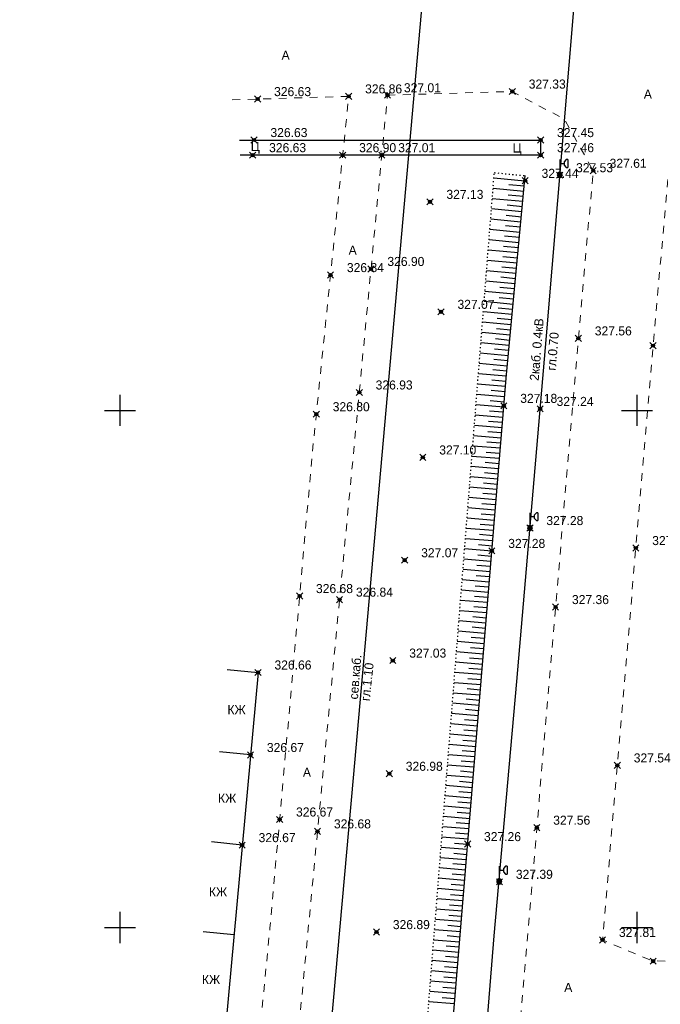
# Model space of a CAD drawing. Header units: metres. Extents: x 707528 to 709248, y 4308395 to 4311045.
# Tile 94 of 104: x 708269 to 708331, y 4310588 to 4310683. Entities that reach past the tile are written whole.
import ezdxf

# ---------------------------------------------------------------- set-up
doc = ezdxf.new("R2010")
doc.units = ezdxf.units.M
doc.header["$LTSCALE"] = 0.5
doc.header["$PDMODE"] = 35
doc.header["$PDSIZE"] = 0.3
for name, pattern in [('Auto_Street_NotBorder_Line_m1', [3, 1.5, -1.5]), ('ДОРОГИ_СТРОЯЩ', [9, 8, -1]), ('Контура низ откосов  Штриховая 0.1-0.5 - - - - - - -', [0.6, 0.1, -0.5])]:
    doc.linetypes.add(name, pattern=pattern)
for name, color, linetype in [('(001) Сетка', 92, 'Continuous'), ('(004) Точки рельефа', 7, 'Continuous'), ('(007) Здания', 7, 'Continuous'), ('(016) Кабель', 1, 'Continuous'), ('(019) Связь', 3, 'ИК_КАБ_СВЯЗИ'), ('(022) Возд. Линии', 7, 'Continuous'), ('(025) Дорога', 7, 'Continuous'), ('(035) Откосы', 7, 'Continuous')]:
    doc.layers.add(name, color=color, linetype=linetype)
doc.layers.add('AUTO#_ROADS_EXIST_L', color=7, linetype='Continuous', lineweight=15, true_color=0x000000)
doc.styles.add('BM-431', font='txt')
doc.styles.add('D-431', font='txt')
doc.styles.add('P-131', font='txt')
doc.styles.add('S', font='txtwr', dxfattribs={"oblique": 15})
doc.styles.get("Standard").update_dxf_attribs({"font": 'txt.shx'})
doc.linetypes.add('ИК_КАБ_СВЯЗИ', pattern='A,4,["o",Standard,S=0.5,R=0,X=0,Y=-0.125],4,-2', length=10)
doc.linetypes.add('ИК_Э_КАБ_НН', pattern='A,8,-2,["<",Standard,S=1,R=0,X=0,Y=-0.5],8,[">",Standard,S=1,R=0,X=-0.5,Y=-0.5],-2', length=20)

# ---------------------------------------------------------------- blocks, each defined once
blk = doc.blocks.new('U1111')
for p, q in [((0.1, 0.45), (0.1, 2.95)), ((0.1, 2.2), (0.85, 2.2)), ((1.28934, 2.95), (0.85, 2.51066)), ((0.85, 2.51066), (0.85, 1.88934)), ((1.6, 2.95), (1.28934, 2.95)), ((1.6, 2.95), (1.6, 1.45)), ((0, 0.05), (0.1, 0.05)), ((0, -0.05), (0, 0.05)), ((0.1, 0.05), (0.1, -0.05)), ((0.85, 1.88934), (1.28934, 1.45)), ((1.28934, 1.45), (1.6, 1.45)), ((0.1, -0.05), (0, -0.05))]:
    blk.add_line(p, q)
blk.add_lwpolyline([(0.55, 0), (0.3, 0.433013), (-0.2, 0.433013), (-0.45, 0), (-0.2, -0.433013), (0.3, -0.433013)], close=True)
at = {"color": 4, "style": 'S', "oblique": 15}
blk.add_attdef('Z', (1.142936, -1.391276), '', height=2, dxfattribs=at)
blk = doc.blocks.new('Setka')
at = {"layer": '(001) Сетка'}
for p, q in [((0, 1.5), (0, -1.5)), ((-1.5, 0), (1.5, 0))]:
    blk.add_line(p, q, dxfattribs=at)

msp = doc.modelspace()

# ---------------------------------------------------------------- linework, layer by layer
at = {"layer": '(007) Здания', "elevation": -0.295, "flags": 128}
for points in [[(708288.843, 4310620.165), (708291.83, 4310619.89), (708279.355, 4310484.246), (708276.368, 4310484.52)], [(708291.096, 4310611.911), (708288.113, 4310612.226)], [(708290.295, 4310603.198), (708287.312, 4310603.513)], [(708289.496, 4310594.51), (708286.513, 4310594.825)]]:
    msp.add_lwpolyline(points, dxfattribs=at)
at = {"layer": '(016) Кабель', "linetype": 'ИК_Э_КАБ_НН', "elevation": 325.652, "flags": 128}
msp.add_lwpolyline([(708148.162, 4308651.703), (708151.497, 4308692.413), (708155.946, 4308744.121), (708160.092, 4308792.083), (708165.82, 4308866.029), (708169.045, 4308905.959), (708172.399, 4308947.612), (708175.762, 4308988.142), (708178.982, 4309025.586), (708182.201, 4309063.201), (708185.813, 4309103.866), (708189.128, 4309144.32), (708192.281, 4309183.205), (708195.859, 4309224.798), (708198.741, 4309260.796), (708202.87, 4309309.735), (708206.45, 4309354.347), (708209.623, 4309392.715), (708213.998, 4309431.241), (708217.888, 4309470.551), (708222.285, 4309519.973), (708227.646, 4309584.985), (708230.7, 4309620.035), (708233.599, 4309650.662), (708236.608, 4309686.642), (708239.917, 4309725.258), (708242.964, 4309758.871), (708245.88, 4309791.491), (708249.037, 4309830.224), (708251.639, 4309862.09), (708254.553, 4309895.438), (708258.525, 4309939.873), (708262.105, 4309983.745), (708265.007, 4310017.023), (708267.691, 4310050.026), (708270.438, 4310083.372), (708274.286, 4310124.617), (708277.622, 4310164.745), (708280.245, 4310192.848), (708282.134, 4310214.069), (708285.192, 4310249.54), (708287.519, 4310279.257), (708289.716, 4310303.87), (708292.577, 4310337.274), (708295.609, 4310373.419), (708298.169, 4310403.778), (708301.105, 4310436.102), (708303.908, 4310468.222), (708306.247, 4310494.557), (708309.271, 4310529.231), (708312.329, 4310564.702), (708314.656, 4310594.419), (708316.853, 4310619.032), (708319.714, 4310652.436), (708322.746, 4310688.581), (708325.306, 4310718.94), (708328.242, 4310751.264), (708331.045, 4310783.384), (708331.607, 4310789.716)], dxfattribs=at)
at = {"layer": '(019) Связь', "elevation": 324.516, "flags": 128}
msp.add_lwpolyline([(708317.145, 4310790.996), (708301.016, 4310609.687), (708256.741, 4310111.973), (708241.57, 4309932.293), (708189.214, 4309312.333), (708166.334, 4308981.07), (708160.318, 4308915.535), (708146.619, 4308758.228), (708137.034, 4308632.496), (708137.034, 4308632.496), (708137.034, 4308632.496), (708136.895, 4308567.223), (708136.888, 4308563.897)], dxfattribs=at)
at = {"layer": '(025) Дорога', "elevation": -0.295, "flags": 128}
msp.add_lwpolyline([(708290.024, 4310671.369), (708319.155, 4310671.369), (708319.155, 4310669.907), (708290.089, 4310669.907)], dxfattribs=at)
at = {"layer": '(035) Откосы'}
for p, q in [((708314.638, 4310667.717, 327.919), (708317.628, 4310667.433, 327.919)), ((708316.09, 4310667.078, 327.919), (708317.581, 4310666.937, 327.919)), ((708314.559, 4310666.722, 327.919), (708317.534, 4310666.44, 327.919)), ((708316.003, 4310666.084, 327.919), (708317.487, 4310665.943, 327.919)), ((708314.481, 4310665.727, 327.919), (708317.44, 4310665.446, 327.919)), ((708315.917, 4310665.089, 327.919), (708317.393, 4310664.949, 327.919)), ((708314.402, 4310664.732, 327.919), (708317.346, 4310664.453, 327.919)), ((708315.831, 4310664.095, 327.919), (708317.298, 4310663.956, 327.919)), ((708314.324, 4310663.737, 327.919), (708317.251, 4310663.459, 327.919)), ((708315.744, 4310663.101, 327.919), (708317.204, 4310662.962, 327.919)), ((708314.245, 4310662.742, 327.919), (708317.157, 4310662.465, 327.919)), ((708315.658, 4310662.106, 327.919), (708317.11, 4310661.969, 327.919)), ((708314.166, 4310661.747, 327.919), (708317.063, 4310661.472, 327.919)), ((708315.571, 4310661.112, 327.919), (708317.016, 4310660.975, 327.919)), ((708314.088, 4310660.751, 327.919), (708316.968, 4310660.478, 327.919)), ((708315.485, 4310660.118, 327.919), (708316.921, 4310659.981, 327.919)), ((708314.009, 4310659.756, 327.919), (708316.874, 4310659.484, 327.919)), ((708313.931, 4310658.761, 327.919), (708316.78, 4310658.491, 327.919)), ((708315.398, 4310659.123, 327.919), (708316.827, 4310658.988, 327.919)), ((708313.852, 4310657.766, 327.919), (708316.686, 4310657.497, 327.919)), ((708315.312, 4310658.129, 327.919), (708316.733, 4310657.994, 327.919)), ((708313.774, 4310656.771, 327.919), (708316.591, 4310656.504, 327.919)), ((708315.226, 4310657.135, 327.919), (708316.638, 4310657, 327.919)), ((708313.695, 4310655.776, 327.919), (708316.497, 4310655.51, 327.919)), ((708315.139, 4310656.14, 327.919), (708316.544, 4310656.007, 327.919)), ((708313.616, 4310654.781, 327.919), (708316.403, 4310654.516, 327.919)), ((708315.053, 4310655.146, 327.919), (708316.45, 4310655.013, 327.919)), ((708313.538, 4310653.786, 327.919), (708316.308, 4310653.523, 327.919)), ((708314.966, 4310654.151, 327.919), (708316.356, 4310654.02, 327.919)), ((708313.459, 4310652.791, 327.919), (708316.214, 4310652.529, 327.919)), ((708314.88, 4310653.157, 327.919), (708316.261, 4310653.026, 327.919)), ((708313.381, 4310651.795, 327.919), (708316.12, 4310651.536, 327.919)), ((708314.793, 4310652.163, 327.919), (708316.167, 4310652.032, 327.919)), ((708313.302, 4310650.8, 327.919), (708316.026, 4310650.542, 327.919)), ((708314.707, 4310651.168, 327.919), (708316.073, 4310651.039, 327.919)), ((708313.224, 4310649.805, 327.919), (708315.931, 4310649.548, 327.919)), ((708314.621, 4310650.174, 327.919), (708315.978, 4310650.045, 327.919)), ((708313.145, 4310648.81, 327.919), (708315.837, 4310648.555, 327.919)), ((708314.534, 4310649.18, 327.919), (708315.884, 4310649.051, 327.919)), ((708313.064, 4310647.782, 327.919), (708315.752, 4310647.56, 327.919)), ((708314.448, 4310648.169, 327.919), (708315.793, 4310648.058, 327.919)), ((708312.985, 4310646.787, 327.919), (708315.67, 4310646.566, 327.919)), ((708314.368, 4310647.174, 327.919), (708315.711, 4310647.063, 327.919)), ((708314.287, 4310646.179, 327.919), (708315.629, 4310646.068, 327.919)), ((708312.907, 4310645.792, 327.919), (708315.588, 4310645.571, 327.919)), ((708314.207, 4310645.184, 327.919), (708315.547, 4310645.074, 327.919)), ((708312.828, 4310644.797, 327.919), (708315.505, 4310644.576, 327.919)), ((708314.127, 4310644.189, 327.919), (708315.464, 4310644.079, 327.919)), ((708312.75, 4310643.802, 327.919), (708315.423, 4310643.581, 327.919)), ((708314.046, 4310643.195, 327.919), (708315.382, 4310643.084, 327.919)), ((708312.671, 4310642.807, 327.919), (708315.341, 4310642.587, 327.919)), ((708313.966, 4310642.2, 327.919), (708315.3, 4310642.089, 327.919)), ((708312.592, 4310641.812, 327.919), (708315.259, 4310641.592, 327.919)), ((708313.885, 4310641.205, 327.919), (708315.218, 4310641.095, 327.919)), ((708312.514, 4310640.817, 327.919), (708315.177, 4310640.597, 327.919)), ((708313.805, 4310640.21, 327.919), (708315.135, 4310640.1, 327.919)), ((708312.435, 4310639.823, 327.919), (708315.094, 4310639.603, 327.919)), ((708313.725, 4310639.215, 327.919), (708315.053, 4310639.105, 327.919)), ((708312.357, 4310638.828, 327.919), (708315.012, 4310638.608, 327.919)), ((708313.644, 4310638.22, 327.919), (708314.971, 4310638.111, 327.919)), ((708312.278, 4310637.833, 327.919), (708314.93, 4310637.613, 327.919)), ((708312.2, 4310636.838, 327.919), (708314.848, 4310636.619, 327.919)), ((708313.564, 4310637.226, 327.919), (708314.889, 4310637.116, 327.919)), ((708312.121, 4310635.843, 327.919), (708314.765, 4310635.624, 327.919)), ((708313.483, 4310636.231, 327.919), (708314.807, 4310636.121, 327.919)), ((708312.043, 4310634.848, 327.919), (708314.683, 4310634.629, 327.919)), ((708313.403, 4310635.236, 327.919), (708314.724, 4310635.127, 327.919)), ((708311.964, 4310633.853, 327.919), (708314.601, 4310633.635, 327.919)), ((708313.323, 4310634.241, 327.919), (708314.642, 4310634.132, 327.919)), ((708311.885, 4310632.858, 327.919), (708314.519, 4310632.64, 327.919)), ((708313.242, 4310633.246, 327.919), (708314.56, 4310633.137, 327.919)), ((708311.807, 4310631.863, 327.919), (708314.437, 4310631.645, 327.919)), ((708313.162, 4310632.251, 327.919), (708314.478, 4310632.143, 327.919)), ((708311.728, 4310630.868, 327.919), (708314.354, 4310630.65, 327.919)), ((708313.082, 4310631.256, 327.919), (708314.395, 4310631.148, 327.919)), ((708311.65, 4310629.873, 327.919), (708314.272, 4310629.656, 327.919)), ((708313.001, 4310630.262, 327.919), (708314.313, 4310630.153, 327.919)), ((708311.571, 4310628.878, 327.919), (708314.19, 4310628.661, 327.919)), ((708312.921, 4310629.267, 327.919), (708314.231, 4310629.158, 327.919)), ((708311.493, 4310627.883, 327.919), (708314.108, 4310627.666, 327.919)), ((708312.84, 4310628.272, 327.919), (708314.149, 4310628.164, 327.919)), ((708311.414, 4310626.888, 327.919), (708314.025, 4310626.672, 327.919)), ((708312.76, 4310627.277, 327.919), (708314.067, 4310627.169, 327.919)), ((708311.336, 4310625.893, 327.919), (708313.943, 4310625.677, 327.919)), ((708312.68, 4310626.282, 327.919), (708313.984, 4310626.174, 327.919)), ((708311.257, 4310624.898, 327.919), (708313.861, 4310624.682, 327.919)), ((708312.599, 4310625.287, 327.919), (708313.902, 4310625.18, 327.919)), ((708312.519, 4310624.293, 327.919), (708313.82, 4310624.185, 327.919)), ((708311.178, 4310623.903, 327.919), (708313.779, 4310623.688, 327.919)), ((708312.438, 4310623.298, 327.919), (708313.738, 4310623.19, 327.919)), ((708311.1, 4310622.908, 327.919), (708313.697, 4310622.693, 327.919)), ((708312.358, 4310622.303, 327.919), (708313.655, 4310622.196, 327.919)), ((708311.021, 4310621.913, 327.919), (708313.614, 4310621.698, 327.919)), ((708312.278, 4310621.308, 327.919), (708313.573, 4310621.201, 327.919)), ((708310.943, 4310620.918, 327.919), (708313.532, 4310620.704, 327.919)), ((708312.197, 4310620.313, 327.919), (708313.491, 4310620.206, 327.919)), ((708310.864, 4310619.923, 327.919), (708313.45, 4310619.709, 327.919)), ((708312.117, 4310619.318, 327.919), (708313.409, 4310619.212, 327.919)), ((708310.786, 4310618.928, 327.919), (708313.368, 4310618.714, 327.919)), ((708312.036, 4310618.324, 327.919), (708313.327, 4310618.217, 327.919)), ((708310.707, 4310617.933, 327.919), (708313.285, 4310617.72, 327.919)), ((708311.956, 4310617.329, 327.919), (708313.244, 4310617.222, 327.919)), ((708310.628, 4310616.938, 327.919), (708313.203, 4310616.725, 327.919)), ((708311.876, 4310616.334, 327.919), (708313.162, 4310616.227, 327.919)), ((708310.55, 4310615.943, 327.919), (708313.121, 4310615.73, 327.919)), ((708310.471, 4310614.948, 327.919), (708313.039, 4310614.735, 327.919)), ((708311.795, 4310615.339, 327.919), (708313.08, 4310615.233, 327.919)), ((708310.393, 4310613.953, 327.919), (708312.957, 4310613.741, 327.919)), ((708311.715, 4310614.344, 327.919), (708312.998, 4310614.238, 327.919)), ((708310.314, 4310612.958, 327.919), (708312.874, 4310612.746, 327.919)), ((708311.634, 4310613.349, 327.919), (708312.915, 4310613.243, 327.919)), ((708310.236, 4310611.963, 327.919), (708312.792, 4310611.751, 327.919)), ((708311.554, 4310612.354, 327.919), (708312.833, 4310612.249, 327.919)), ((708310.157, 4310610.968, 327.919), (708312.71, 4310610.757, 327.919)), ((708311.474, 4310611.36, 327.919), (708312.751, 4310611.254, 327.919)), ((708310.079, 4310609.973, 327.919), (708312.628, 4310609.762, 327.919)), ((708311.393, 4310610.365, 327.919), (708312.669, 4310610.259, 327.919)), ((708310, 4310608.978, 327.919), (708312.545, 4310608.767, 327.919)), ((708311.313, 4310609.37, 327.919), (708312.587, 4310609.265, 327.919)), ((708309.921, 4310607.983, 327.919), (708312.463, 4310607.773, 327.919)), ((708311.233, 4310608.375, 327.919), (708312.504, 4310608.27, 327.919)), ((708309.843, 4310606.988, 327.919), (708312.381, 4310606.778, 327.919)), ((708311.152, 4310607.38, 327.919), (708312.422, 4310607.275, 327.919)), ((708309.764, 4310605.993, 327.919), (708312.299, 4310605.783, 327.919)), ((708311.072, 4310606.385, 327.919), (708312.34, 4310606.281, 327.919)), ((708309.686, 4310604.998, 327.919), (708312.217, 4310604.789, 327.919)), ((708310.991, 4310605.391, 327.919), (708312.258, 4310605.286, 327.919)), ((708309.607, 4310604.003, 327.919), (708312.134, 4310603.794, 327.919)), ((708310.911, 4310604.396, 327.919), (708312.175, 4310604.291, 327.919)), ((708309.529, 4310603.008, 327.919), (708312.052, 4310602.799, 327.919)), ((708310.831, 4310603.401, 327.919), (708312.093, 4310603.297, 327.919)), ((708310.75, 4310602.406, 327.919), (708312.011, 4310602.302, 327.919)), ((708309.45, 4310602.013, 327.919), (708311.97, 4310601.804, 327.919)), ((708310.67, 4310601.411, 327.919), (708311.929, 4310601.307, 327.919)), ((708309.371, 4310601.018, 327.919), (708311.888, 4310600.81, 327.919)), ((708310.589, 4310600.416, 327.919), (708311.847, 4310600.312, 327.919)), ((708309.293, 4310600.023, 327.919), (708311.805, 4310599.815, 327.919)), ((708310.509, 4310599.422, 327.919), (708311.764, 4310599.318, 327.919)), ((708309.214, 4310599.028, 327.919), (708311.723, 4310598.82, 327.919)), ((708310.429, 4310598.427, 327.919), (708311.682, 4310598.323, 327.919)), ((708309.136, 4310598.033, 327.919), (708311.641, 4310597.826, 327.919)), ((708310.348, 4310597.432, 327.919), (708311.6, 4310597.328, 327.919)), ((708309.057, 4310597.038, 327.919), (708311.559, 4310596.831, 327.919)), ((708310.268, 4310596.437, 327.919), (708311.518, 4310596.334, 327.919)), ((708308.979, 4310596.043, 327.919), (708311.477, 4310595.836, 327.919)), ((708310.187, 4310595.442, 327.919), (708311.435, 4310595.339, 327.919)), ((708308.9, 4310595.048, 327.919), (708311.394, 4310594.842, 327.919)), ((708310.107, 4310594.447, 327.919), (708311.353, 4310594.344, 327.919)), ((708308.822, 4310594.053, 327.919), (708311.312, 4310593.847, 327.919)), ((708308.743, 4310593.058, 327.919), (708311.23, 4310592.852, 327.919)), ((708310.027, 4310593.452, 327.919), (708311.271, 4310593.35, 327.919)), ((708308.664, 4310592.063, 327.919), (708311.148, 4310591.858, 327.919)), ((708309.946, 4310592.458, 327.919), (708311.189, 4310592.355, 327.919)), ((708308.586, 4310591.068, 327.919), (708311.065, 4310590.863, 327.919)), ((708309.866, 4310591.463, 327.919), (708311.107, 4310591.36, 327.919)), ((708308.507, 4310590.073, 327.919), (708310.983, 4310589.868, 327.919)), ((708309.785, 4310590.468, 327.919), (708311.024, 4310590.366, 327.919)), ((708308.429, 4310589.078, 327.919), (708310.901, 4310588.874, 327.919)), ((708309.705, 4310589.473, 327.919), (708310.942, 4310589.371, 327.919)), ((708308.35, 4310588.083, 327.919), (708310.819, 4310587.879, 327.919)), ((708309.625, 4310588.478, 327.919), (708310.86, 4310588.376, 327.919))]:
    msp.add_line(p, q, dxfattribs=at)
at = {"layer": '(035) Откосы', "linetype": 'Контура низ откосов  Штриховая 0.1-0.5 - - - - - - -', "elevation": 327.919}
msp.add_lwpolyline([(708289.136, 4310465.905), (708289.136, 4310468.773), (708296.575, 4310468.773), (708298.646, 4310469.434), (708300.473, 4310495.02), (708303.75, 4310529.82), (708314.677, 4310668.215), (708317.676, 4310667.93)], dxfattribs=at)
at = {"layer": '(035) Откосы', "elevation": 327.919, "flags": 128}
msp.add_lwpolyline([(708289.136, 4310465.905), (708299.509, 4310465.905), (708301.405, 4310469.086), (708303.717, 4310494.904), (708306.313, 4310529.58), (708308.883, 4310564.463), (708315.816, 4310648.338), (708317.676, 4310667.93)], dxfattribs=at)
at = {"color": 0, "linetype": 'ByBlock', "lineweight": -2, "transparency": 16777216}
for p in [(708316.418, 4310676.062, 327.332), (708291.791, 4310675.327, 326.629), (708300.596, 4310675.59, 326.864), (708304.346, 4310675.702, 327.008), (708291.439, 4310671.369, 326.631), (708319.155, 4310671.369, 327.449), (708291.309, 4310669.907, 326.632), (708300.016, 4310669.907, 326.898), (708303.796, 4310669.907, 327.013), (708319.155, 4310669.907, 327.462), (708324.242, 4310668.397, 327.612), (708317.661, 4310667.43, 327.445), (708320.994, 4310667.974, 327.529), (708308.457, 4310665.396, 327.135), (708302.749, 4310658.905, 326.895), (708298.833, 4310658.312, 326.837), (708309.527, 4310654.759, 327.072), (708322.808, 4310652.192, 327.565), (708330.024, 4310651.489, 327.923), (708301.614, 4310646.964, 326.931), (708315.596, 4310645.671, 327.182), (708297.461, 4310644.859, 326.803), (708319.11, 4310645.38, 327.239), (708307.767, 4310640.681, 327.098), (708318.123, 4310633.858, 327.284), (708314.437, 4310631.645, 327.283), (708328.362, 4310631.924, 327.454), (708306.015, 4310630.743, 327.067), (708295.843, 4310627.277, 326.684), (708299.709, 4310626.932, 326.84), (708320.6, 4310626.214, 327.363), (708304.863, 4310621.041, 327.028), (708291.83, 4310619.89, 326.661), (708291.096, 4310611.911, 326.667), (708326.576, 4310610.908, 327.537), (708304.526, 4310610.097, 326.982), (708293.915, 4310605.677, 326.668), (708318.788, 4310604.882, 327.56), (708297.579, 4310604.528, 326.684), (708290.295, 4310603.198, 326.673), (708312.093, 4310603.297, 327.264), (708315.175, 4310599.651, 327.389), (708303.278, 4310594.789, 326.885), (708325.141, 4310594.028, 327.809), (708330.037, 4310591.98, 327.808)]:
    msp.add_point(p, dxfattribs=at)
at = {"layer": 'AUTO#_ROADS_EXIST_L', "linetype": 'Auto_Street_NotBorder_Line_m1', "lineweight": 15, "elevation": -0.295, "flags": 128}
for points in [[(708390.37, 4310740.475), (708352.994, 4310742.119), (708346.297, 4310741.982), (708341.951, 4310740.203), (708337.329, 4310732.522), (708330.024, 4310651.489), (708325.141, 4310594.028), (708329.905, 4310592.035), (708353.07, 4310590.701)], [(708289.332, 4310675.254), (708300.596, 4310675.59), (708297.071, 4310641.033), (708292.978, 4310595.183), (708280.484, 4310467.793), (708279.108, 4310461.472), (708277.086, 4310460.25), (708272.429, 4310460.25)]]:
    msp.add_lwpolyline(points, dxfattribs=at)
msp.add_lwpolyline([(708304.346, 4310675.702), (708316.418, 4310676.062), (708321.47, 4310673.372), (708324.242, 4310668.397), (708322.808, 4310652.192), (708313.727, 4310545.33), (708309.682, 4310499.917), (708306.848, 4310467.005), (708302.225, 4310463.166), (708297.926, 4310460.672), (708289.65, 4310459.061), (708286.918, 4310459.935), (708284.897, 4310462.746), (708284.31, 4310467.129), (708291.469, 4310540.27)], close=True, dxfattribs=at)

# ---------------------------------------------------------------- block references
at = {"layer": '(001) Сетка'}
for p in [(708278.465, 4310645.231), (708328.465, 4310645.231), (708278.465, 4310595.231), (708328.465, 4310595.231)]:
    msp.add_blockref('Setka', p, dxfattribs=at)
at = {"layer": '(022) Возд. Линии', "xscale": 0.5, "yscale": 0.5, "zscale": 0.5}
for p in [(708320.994, 4310667.999, 325.652), (708318.098, 4310633.858, 325.652), (708315.125, 4310599.676, 325.652)]:
    msp.add_blockref('U1111', p, dxfattribs=at)

# ---------------------------------------------------------------- texts
at = {"layer": '(004) Точки рельефа', "style": 'D-431'}
for s, p in [('327.33', (708318.004, 4310676.341, 327.332)), ('326.63', (708293.377, 4310675.613, 326.629)), ('326.86', (708302.182, 4310675.875, 326.864)), ('327.01', (708305.933, 4310675.984, 327.008)), ('326.63', (708293.025, 4310671.654, 326.631)), ('327.45', (708320.741, 4310671.65, 327.449)), ('326.63', (708292.895, 4310670.193, 326.632)), ('326.90', (708301.602, 4310670.193, 326.898)), ('327.01', (708305.382, 4310670.19, 327.013)), ('327.46', (708320.741, 4310670.193, 327.462)), ('327.53', (708322.581, 4310668.255, 327.529)), ('327.61', (708325.828, 4310668.682, 327.612)), ('327.44', (708319.247, 4310667.71, 327.445)), ('327.13', (708310.043, 4310665.676, 327.135)), ('326.84', (708300.42, 4310658.597, 326.837)), ('326.90', (708304.335, 4310659.19, 326.895)), ('327.07', (708311.113, 4310655.042, 327.072)), ('327.56', (708324.394, 4310652.477, 327.565)), ('326.93', (708303.2, 4310647.249, 326.931)), ('327.18', (708317.182, 4310645.954, 327.182)), ('326.80', (708299.047, 4310645.145, 326.803)), ('327.24', (708320.696, 4310645.66, 327.239)), ('327.10', (708309.353, 4310640.964, 327.098)), ('327.28', (708319.709, 4310634.141, 327.284)), ('327.28', (708316.023, 4310631.929, 327.283)), ('327.45', (708329.948, 4310632.206, 327.454)), ('327.07', (708307.601, 4310631.026, 327.067)), ('326.68', (708297.429, 4310627.563, 326.684)), ('326.84', (708301.295, 4310627.217, 326.84)), ('327.36', (708322.186, 4310626.499, 327.363)), ('327.03', (708306.449, 4310621.324, 327.028)), ('326.66', (708293.416, 4310620.175, 326.661)), ('326.67', (708292.682, 4310612.196, 326.667)), ('327.54', (708328.162, 4310611.19, 327.537)), ('326.98', (708306.112, 4310610.382, 326.982)), ('326.67', (708295.501, 4310605.962, 326.668)), ('327.56', (708320.374, 4310605.168, 327.56)), ('326.68', (708299.165, 4310604.814, 326.684)), ('326.67', (708291.881, 4310603.483, 326.673)), ('327.26', (708313.679, 4310603.582, 327.264)), ('327.39', (708316.761, 4310599.936, 327.389)), ('326.89', (708304.864, 4310595.074, 326.885)), ('327.81', (708326.727, 4310594.311, 327.809))]:
    msp.add_text(s, height=0.875, dxfattribs=at).set_placement(p)
at = {"layer": '(007) Здания', "style": 'P-131'}
for p in [(708288.862, 4310615.849, -0.295), (708287.953, 4310607.285, -0.295), (708287.072, 4310598.235, -0.295), (708286.397, 4310589.756, -0.295)]:
    msp.add_text('КЖ', height=0.88, dxfattribs=at).set_placement(p)
at = {"layer": '(016) Кабель', "color": 0, "linetype": 'Continuous', "style": 'D-431'}
for s, p in [('2каб. 0.4кВ', (708318.964, 4310648.064, -0.295)), ('гл.0.70', (708320.613, 4310649.051, -0.295))]:
    msp.add_text(s, height=0.875, rotation=85.31674, dxfattribs=at).set_placement(p)
at = {"layer": '(019) Связь', "color": 0, "linetype": 'Continuous', "style": 'D-431'}
for s, rotation, p in [('сев.каб.', 85.46197, (708301.482, 4310617.256, -0.295)), ('гл.1.10', 83.74945, (708302.616, 4310617.092, -0.295))]:
    msp.add_text(s, height=0.875, rotation=rotation, dxfattribs=at).set_placement(p)
at = {"layer": '(025) Дорога', "linetype": 'ДОРОГИ_СТРОЯЩ', "style": 'BM-431'}
for s, p in [('A', (708294.104, 4310679.134, -0.295)), ('A', (708329.136, 4310675.374, -0.295)), ('Ц', (708291.125, 4310670.318, -0.295)), ('Ц', (708316.456, 4310670.161, -0.295)), ('A', (708300.588, 4310660.286, -0.295)), ('A', (708296.166, 4310609.805, -0.295)), ('A', (708321.439, 4310589.004, -0.295))]:
    msp.add_text(s, height=0.875, dxfattribs=at).set_placement(p)

doc.saveas('drawing.dxf')
